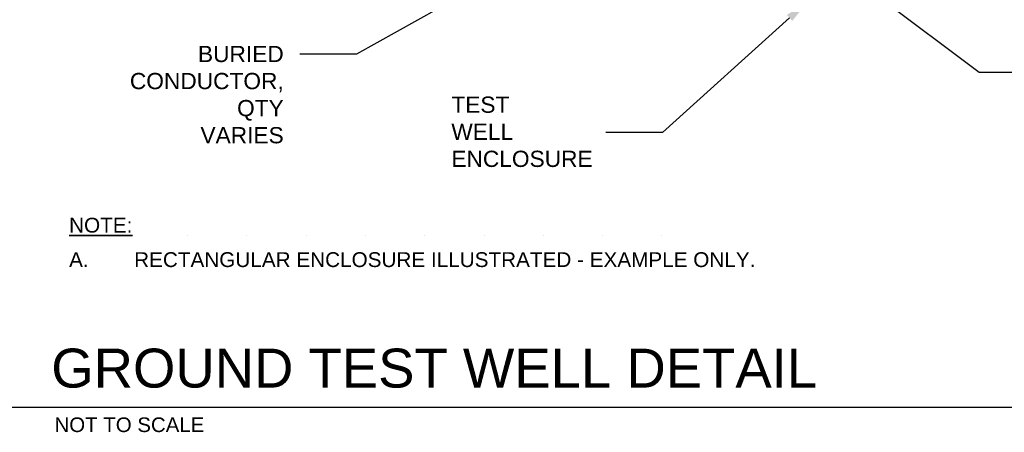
# Paper-space layout 'E-301 Details' of a CAD drawing. Header units: inches. Extents: x 0 to 34, y 0 to 22.
# Tile 3 of 3: x 14.6 to 21, y 14.4 to 17. Entities that reach past the tile are written whole.
import ezdxf
from ezdxf import colors
from ezdxf.entities.mleader import LeaderData, LeaderLine
from ezdxf.math import Vec2, Vec3

# ---------------------------------------------------------------- set-up
doc = ezdxf.new("R2010")
doc.units = ezdxf.units.IN
doc.header["$MEASUREMENT"] = 0
for name, color, linetype, lineweight in [('E-ARIAL-TEXT', 7, 'Continuous', 25), ('G-ANNO-NOTE', 7, 'Continuous', 35), ('G-ANNO-TEXT', 7, 'Continuous', 40)]:
    doc.layers.add(name, color=color, linetype=linetype, lineweight=lineweight)
doc.styles.add('Arial', font='arial.ttf', dxfattribs={"height": 0.125})

psp = doc.layouts.new('E-301 Details')

# ---------------------------------------------------------------- linework, layer by layer
at = {"layer": 'E-ARIAL-TEXT'}
psp.add_line((14.57092908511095, 14.56177692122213), (23.08994409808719, 14.56177692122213), dxfattribs=at)

# ---------------------------------------------------------------- texts
at = {"layer": 'G-ANNO-NOTE', "char_height": 0.095, "attachment_point": 1, "style": 'Arial'}
for s, insert in [('\\A1;{\\LNOTE:^I^I^I^I^I^I^I^I^I^I}', (14.95591032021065, 15.77616675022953)), ('\\A1;\\pxi-3,l3;A.^I RECTANGULAR ENCLOSURE ILLUSTRATED - EXAMPLE ONLY.', (14.95591032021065, 15.55506177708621))]:
    psp.add_mtext_dynamic_manual_height_columns(s, width=6.886678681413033, gutter_width=0.003259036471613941, heights=[0.4625494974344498], dxfattribs=dict(at, insert=insert))
at = {"layer": 'G-ANNO-TEXT', "attachment_point": 1, "style": 'Arial'}
for s, insert, char_height, width in [('GROUND TEST WELL DETAIL', (14.84146635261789, 14.93677692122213), 0.25, 25.06968061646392), ('NOT TO SCALE', (14.86221610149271, 14.49545808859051), 0.09375, 2.188771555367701)]:
    psp.add_mtext(s, dxfattribs=dict(at, insert=insert, char_height=char_height, width=width))

# ---------------------------------------------------------------- leaders
at = {"layer": 'G-ANNO-NOTE'}
ml = psp.add_multileader_mtext('Standard', dxfattribs=at)
ml.set_content('\\A1;COPPER CLAD GROUND ROD, 3/4" x 10\'', color=256, style='Arial')
ml.set_leader_properties()
ml.build(insert=Vec2(0, 0))
ml.multileader.update_dxf_attribs({"text_right_attachment_type": 3, "dogleg_length": 2, "arrow_head_size": 0.1562499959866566, "scale": 0.08333333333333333})
ctx = ml.context
ctx.base_point, ctx.scale, ctx.char_height, ctx.arrow_head_size, ctx.landing_gap_size, ctx.plane_origin = Vec3(21.15091823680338, 16.70950682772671), 0.08333333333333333, 0.1041666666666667, 0.1562499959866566, 0.1041666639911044, Vec3(24.74503085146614, 14.66465065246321)
ctx.right_attachment = 3
notes = []
notes.append((ctx, [(0, (1, 1, 0), (20.78880307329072, 16.70950682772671), (1, 0), 0.36211516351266, [(0, [(18.93825746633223, 18.10019381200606)], 0, [])])]))
ctx.mtext.insert, ctx.mtext.width, ctx.mtext.flow_direction = Vec3(21.25508490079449, 16.77189313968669), 2.886649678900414, 5
ml = psp.add_multileader_mtext('Standard', dxfattribs=at)
ml.set_content('BURIED CONDUCTOR, QTY VARIES', color=256, style='Arial')
ml.set_leader_properties()
ml.build(insert=Vec2(0, 0))
ml.multileader.update_dxf_attribs({"dogleg_length": 2, "arrow_head_size": 0.1562499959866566, "scale": 0.08333333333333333})
ctx = ml.context
ctx.base_point, ctx.scale, ctx.char_height, ctx.arrow_head_size, ctx.landing_gap_size, ctx.plane_origin = Vec3(14.90989797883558, 16.82562253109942), 0.08333333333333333, 0.1041666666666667, 0.1562499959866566, 0.1041666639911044, Vec3(15.06556369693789, 14.12831551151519)
ctx.text_align_type = 2
notes.append((ctx, [(1, (1, 1, 0), (16.79777768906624, 16.82562253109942), (-1, 0), 0.36211516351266, [(0, [(18.71480691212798, 17.89681379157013)], 0, [])])]))
ctx.mtext.insert, ctx.mtext.width, ctx.mtext.alignment, ctx.mtext.flow_direction = Vec3(16.33149586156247, 16.8785940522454), 1.550163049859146, 3, 5
ml = psp.add_multileader_mtext('Standard', dxfattribs=at)
ml.set_content('TEST WELL ENCLOSURE', color=256, style='Arial')
ml.set_leader_properties()
ml.build(insert=Vec2(0, 0))
ml.multileader.update_dxf_attribs({"text_right_attachment_type": 3, "dogleg_length": 2, "arrow_head_size": 0.1562499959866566, "scale": 0.08333333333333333})
ctx = ml.context
ctx.base_point, ctx.scale, ctx.char_height, ctx.arrow_head_size, ctx.landing_gap_size, ctx.plane_origin = Vec3(17.30163391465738, 16.50034548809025), 0.08333333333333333, 0.1041666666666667, 0.1562499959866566, 0.1041666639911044, Vec3(12.26524710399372, 11.80842491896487)
ctx.right_attachment = 3
notes.append((ctx, [(1, (1, 1, 0), (18.75842278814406, 16.32311057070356), (-1, 0), 0.36211516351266, [(0, [(19.69019682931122, 17.16252881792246)], 0, [])])]))
ctx.mtext.insert, ctx.mtext.width, ctx.mtext.flow_direction = Vec3(17.40580057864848, 16.55331700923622), 1.614798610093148, 5
for ctx, leaders in notes:
    for number, flags, end, landing, length, lines in leaders:
        leader = LeaderData()
        leader.index, (leader.has_last_leader_line, leader.has_dogleg_vector, leader.attachment_direction) = number, flags
        leader.last_leader_point, leader.dogleg_vector, leader.dogleg_length = Vec3(end), Vec3(landing), length
        for number, points, colour, breaks in lines:
            line = LeaderLine()
            line.index, line.vertices, line.color, line.breaks = number, Vec3.list(points), colors.encode_raw_color(colour), breaks
            leader.lines.append(line)
        ctx.leaders.append(leader)

doc.saveas('drawing.dxf')
